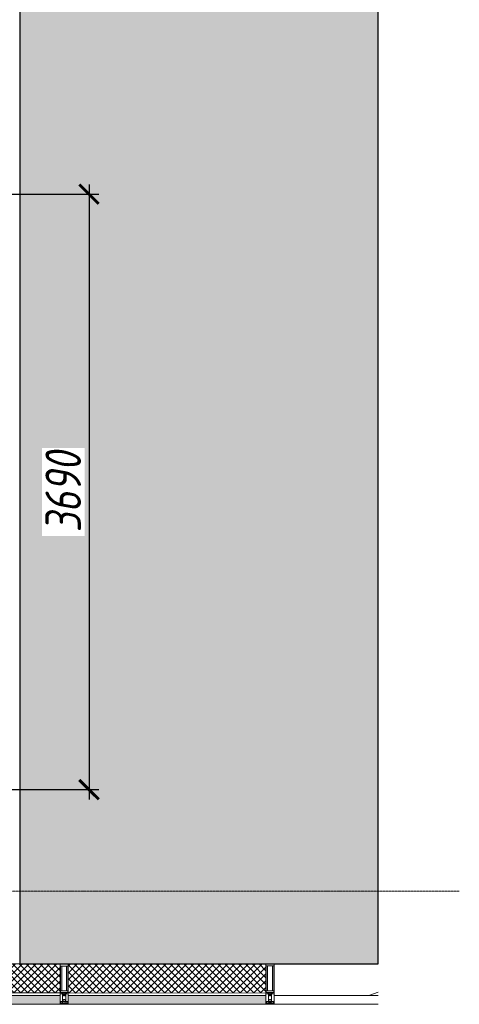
# Model space of a CAD drawing. Header units: millimetres. Extents: x 42571 to 146629, y -34435 to 73146.
# Tile 13 of 94: x 75342 to 78064, y -29514 to -23413. Entities that reach past the tile are written whole.
import ezdxf

# ---------------------------------------------------------------- set-up
doc = ezdxf.new("R2010")
doc.units = ezdxf.units.MM
doc.linetypes.add('-D1d1-15x02', pattern=[19, 15, -2, 0, -2])
doc.layers.get('Defpoints').update_dxf_attribs({"color": 31})
for name, color, linetype, lineweight in [('_0', 7, 'Continuous', 13), ('dim_meb', 7, 'Continuous', 5), ('Импосты витража', 7, 'Continuous', 5), ('Общие ребра', 7, 'Continuous', 5), ('Оси', 7, 'Continuous', 5), ('Отделка 2 _5_', 7, 'Continuous', 5), ('Панели витража', 7, 'Continuous', 5), ('Перекрытия', 7, 'Continuous', 5), ('Стены', 7, 'Continuous', 5), ('Термическая_воздушная прослойка _3_', 7, 'Continuous', 5), ('Элементы узлов', 7, 'Continuous', 5)]:
    doc.layers.add(name, color=color, linetype=linetype, lineweight=lineweight)
doc.styles.add('fl_iso paper', font='isocpeur.ttf', dxfattribs={"width": 0.8, "oblique": 10})
doc.dimstyles.new('In tre 1_75', dxfattribs={"dimtxt": 220, "dimasz": 120, "dimexe": 60, "dimexo": 10, "dimgap": 50, "dimtad": 1, "dimdec": 0, "dimrnd": 5, "dimzin": 0, "dimdsep": 46, "dimtxsty": 'fl_iso paper', "dimblk": 'ARCHTICK', "dimcen": 0, "dimdle": 60, "dimadec": 0, "dimazin": 0, "dimtfac": 1, "dimtdec": 0, "dimtofl": 0, "dimtmove": 1, "dimatfit": 1, "dimfxl": 1, "dimtfill": 1, "dimtolj": 1, "dimtzin": 0, "dimarcsym": 1})
pattern_1 = [(45, (0, 0), (-21.213203, 21.213203), []), (135, (0, 0), (-21.213203, -21.213203), [])]

# ---------------------------------------------------------------- blocks, each defined once
blk = doc.blocks.new('System Panel - A_PAN_Glass-4592605-50_AS_Plan_L01_Маркировочный - зависимый 4')
at = {"layer": 'Панели витража'}
for p, q in [((92.2, 55), (-551.9, 55)), ((-551.9, 55), (-551.9, 0)), ((-551.9, 0), (92.2, 0))]:
    blk.add_line(p, q, dxfattribs=at)
blk = doc.blocks.new('Rectangular Mullion - 50Wx250H-V11-50_AS_Plan_L01_Маркировочный - зависимый 4')
at = {"layer": 'Элементы узлов'}
for p, q in [((-25, 65.2), (-25, 250)), ((-25, 250), (0, 250)), ((25, 250), (0, 250)), ((25, 65.2), (25, 250)), ((-23, 237.3), (0, 237.3)), ((-23, 237.3), (-23, 73.6)), ((-14.9, 84), (-14.9, 237.3)), ((23, 237.3), (0, 237.3)), ((14.9, 84), (14.9, 237.3)), ((23, 237.3), (23, 73.6)), ((-14, 65.2), (-25, 65.2)), ((0, 84), (-23, 84)), ((-0.5, 73.6), (-23, 73.6)), ((-14, 71.3), (-14, 65.2)), ((-10, 71.3), (-14, 71.3)), ((-10, 53), (-10, 71.3)), ((-7, 65.2), (-5.9, 67.3)), ((-7, 65.2), (-7, 54.7)), ((-4.1, 67.3), (-5.9, 67.3)), ((-4.1, 67.3), (-2.9, 65.1)), ((-2.9, 65.1), (-2.9, 54.6)), ((0, 84), (23, 84)), ((0.5, 73.6), (23, 73.6)), ((4.1, 67.3), (2.9, 65.1)), ((2.9, 65.1), (2.9, 54.6)), ((4.1, 67.3), (5.9, 67.3)), ((7, 65.2), (5.9, 67.3)), ((7, 65.2), (7, 54.7)), ((10, 71.3), (14, 71.3)), ((10, 53), (10, 71.3)), ((14, 71.3), (14, 65.2)), ((14, 65.2), (25, 65.2)), ((-23.8, 14.6), (-25, 14.2)), ((-25, 0), (-25, 14.2)), ((-22.3, 17), (-23.8, 17)), ((-23.8, 17), (-23.8, 14.6)), ((-22.5, 10.6), (-23.8, 14.6)), ((-22.5, 10.6), (-23.7, 9.9)), ((-23.7, 1.3), (-23.7, 9.9)), ((-23.7, 1.3), (-11.8, 1.3)), ((-23.2, 10.2), (-22.5, 8)), ((-22.5, 8), (-22.5, 4.5)), ((-21.3, 4.5), (-22.5, 4.5)), ((-22.3, 17), (-22.3, 16)), ((-22.3, 16), (-21.3, 16)), ((-19, 17.6), (-21.3, 16)), ((-21.3, 4.5), (-21.3, 6.5)), ((-21.3, 6.5), (-14.2, 6.5)), ((-18.4, 16.6), (-19, 17.6)), ((-7.4, 16.6), (-18.4, 16.6)), ((-14.2, 6.5), (-14.2, 4.5)), ((-13.2, 4.5), (-14.2, 4.5)), ((-13.2, 4.5), (-12.2, 7.2)), ((-12.7, 7.6), (-11.3, 11.4)), ((-12.7, 7.6), (-11.8, 6.9)), ((-12.2, 9), (-12.2, 14.8)), ((-12.2, 14.8), (0, 14.8)), ((-11.8, 1.3), (-11.8, 6.9)), ((-10.5, 11.2), (-11.3, 11.4)), ((-10.5, 1.5), (-10.5, 11.2)), ((-4.8, 1.5), (-10.5, 1.5)), ((-8.7, 53), (-10, 53)), ((-10, 53), (-10, 17)), ((-10, 17), (-7.5, 17)), ((-8.7, 53), (-7, 54.7)), ((-8.5, 23), (-1.5, 30)), ((-8.5, 18.5), (-8.5, 23)), ((-7.5, 18.5), (-8.5, 18.5)), ((-7.5, 17), (-7.5, 18.5)), ((-7.4, 18), (-7.4, 16.6)), ((-2.6, 18), (-7.4, 18)), ((0, 8), (-4.8, 8)), ((-4.8, 1.5), (-4.8, 8)), ((-1.3, 53), (-2.9, 54.6)), ((-2.6, 18), (-2.6, 16.8)), ((-2.6, 16.8), (0, 16.8)), ((-1.5, 30), (0, 30)), ((0, 53), (-1.3, 53)), ((0, 53), (1.3, 53)), ((1.5, 30), (0, 30)), ((2.6, 16.8), (0, 16.8)), ((0, 14.8), (0, 16.8)), ((0, 14.8), (0, 16.8)), ((12.2, 14.8), (0, 14.8)), ((0, 0), (0, 8)), ((0, 8), (4.8, 8)), ((0, 0), (0, 8)), ((1.3, 53), (2.9, 54.6)), ((8.5, 23), (1.5, 30)), ((2.6, 18), (2.6, 16.8)), ((2.6, 18), (7.4, 18)), ((4.8, 1.5), (4.8, 8)), ((4.8, 1.5), (10.5, 1.5)), ((8.7, 53), (7, 54.7)), ((7.4, 18), (7.4, 16.6)), ((7.4, 16.6), (18.4, 16.6)), ((7.5, 18.5), (8.5, 18.5)), ((7.5, 17), (7.5, 18.5)), ((10, 17), (7.5, 17)), ((8.5, 18.5), (8.5, 23)), ((8.7, 53), (10, 53)), ((10, 53), (10, 17)), ((10.5, 11.2), (11.3, 11.4)), ((10.5, 1.5), (10.5, 11.2)), ((12.7, 7.6), (11.3, 11.4)), ((12.7, 7.6), (11.8, 6.9)), ((11.8, 1.3), (11.8, 6.9)), ((23.7, 1.3), (11.8, 1.3)), ((12.2, 9), (12.2, 14.8)), ((13.2, 4.5), (12.2, 7.2)), ((13.2, 4.5), (14.2, 4.5)), ((21.3, 6.5), (14.2, 6.5)), ((14.2, 6.5), (14.2, 4.5)), ((18.4, 16.6), (19, 17.6)), ((19, 17.6), (21.3, 16)), ((22.3, 16), (21.3, 16)), ((21.3, 4.5), (21.3, 6.5)), ((21.3, 4.5), (22.5, 4.5)), ((22.3, 17), (22.3, 16)), ((22.3, 17), (23.8, 17)), ((22.5, 10.6), (23.8, 14.6)), ((22.5, 10.6), (23.7, 9.9)), ((23.2, 10.2), (22.5, 8)), ((22.5, 8), (22.5, 4.5)), ((23.7, 1.3), (23.7, 9.9)), ((23.8, 17), (23.8, 14.6)), ((23.8, 14.6), (25, 14.2)), ((25, 0), (25, 14.2)), ((-25, 0), (0, 0)), ((25, 0), (0, 0))]:
    blk.add_line(p, q, dxfattribs=at)
for centre, start, end in [((-0.5, 73.1), 360, 90), ((0.5, 73.1), 90, 180)]:
    blk.add_arc(centre, 0.5, start, end, dxfattribs=at)
blk = doc.blocks.new('Rectangular Mullion - R_StandardFrame_50Wx250H-4592602-50_AS_Plan_L01_Маркировочный - зависимый 4')
at = {"layer": 'Импосты витража', "lineweight": 9}
for p, q in [((-25, -250), (-25, 0)), ((-25, 0), (25, 0)), ((25, 0), (25, -250)), ((25, -250), (-25, -250))]:
    blk.add_line(p, q, dxfattribs=at)
blk = doc.blocks.new('Rectangular Mullion - R_StandardFrame_50Wx250H-4592609-50_AS_Plan_L01_Маркировочный - зависимый 4')
at = {"layer": 'Импосты витража', "lineweight": 9}
for p, q in [((0, 0), (-50, 0)), ((-50, 0), (-50, -250)), ((0, -250), (0, 0)), ((-50, -250), (0, -250))]:
    blk.add_line(p, q, dxfattribs=at)
blk = doc.blocks.new('RST_AR_KMN_R22_SLB_FCD_rvt-1-50_AS_Plan_L01_Маркировочный - зависимый 4')
at = {"layer": 'Стены'}
h = blk.add_hatch(dxfattribs=at)
h.set_pattern_fill('FP_13', color=256, style=0, pattern_type=2)
h.set_pattern_definition(pattern_1)
h.paths.add_polyline_path([(82908.7, 32698.3), (84358.7, 32698.4), (84358.7, 32878.4), (82908.7, 32878.3)])
h = blk.add_hatch(dxfattribs=at)
h.set_pattern_fill('FP_13', color=256, style=0, pattern_type=2)
h.set_pattern_definition(pattern_1)
h.paths.add_polyline_path([(84408.7, 32698.3), (85633.7, 32698.4), (85633.7, 32878.4), (84408.7, 32878.3)])
at = {"layer": 'Стены', "true_color": 0xeff9fa}
for points in [[(82908.7, 32628.3), (84358.7, 32628.4), (84358.7, 32683.4), (82908.7, 32683.3)], [(84408.7, 32628.3), (85633.7, 32628.4), (85633.7, 32683.4), (84408.7, 32683.3)]]:
    blk.add_hatch(color=7, dxfattribs=at).paths.add_polyline_path(points)
at = {"layer": 'Общие ребра'}
for p, q in [((84358.7, 32698.4), (82908.7, 32698.3)), ((84358.7, 32683.4), (82908.7, 32683.3)), ((85633.7, 32698.4), (84408.7, 32698.3)), ((85633.7, 32683.4), (84408.7, 32683.3))]:
    blk.add_line(p, q, dxfattribs=at)
at = {"layer": 'Отделка 2 _5_'}
for p, q in [((84358.7, 32628.4), (84358.7, 32683.4)), ((84408.7, 32683.3), (84408.7, 32628.3)), ((85633.7, 32628.4), (85633.7, 32683.4)), ((82908.7, 32628.3), (84358.7, 32628.4)), ((84408.7, 32628.3), (85633.7, 32628.4))]:
    blk.add_line(p, q, dxfattribs=at)
at = {"layer": 'Термическая_воздушная прослойка _3_'}
for p, q in [((84358.7, 32878.4), (82908.7, 32878.3)), ((84358.7, 32698.4), (84358.7, 32878.4)), ((85633.7, 32878.4), (84408.7, 32878.3)), ((84408.7, 32878.3), (84408.7, 32698.3)), ((85633.7, 32698.4), (85633.7, 32878.4)), ((84358.7, 32683.4), (84358.7, 32698.4)), ((84408.7, 32698.3), (84408.7, 32683.3)), ((85633.7, 32683.4), (85633.7, 32698.4))]:
    blk.add_line(p, q, dxfattribs=at)
at = {"layer": 'Импосты витража', "lineweight": 5}
for name, p, rotation in [('Rectangular Mullion - 50Wx250H-V11-50_AS_Plan_L01_Маркировочный - зависимый 4', (84383.7, 32628.3), 0.001808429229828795), ('Rectangular Mullion - R_StandardFrame_50Wx250H-4592609-50_AS_Plan_L01_Маркировочный - зависимый 4', (84358.7, 32628.3), 180.0018084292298), ('Rectangular Mullion - 50Wx250H-V11-50_AS_Plan_L01_Маркировочный - зависимый 4', (85658.7, 32628.4), 0.001808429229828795)]:
    blk.add_blockref(name, p, dxfattribs=dict(at, rotation=rotation))
at = {"layer": 'Импосты витража', "lineweight": 5, "extrusion": (0, 0, -1), "rotation": 179.9981915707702}
blk.add_blockref('Rectangular Mullion - R_StandardFrame_50Wx250H-4592602-50_AS_Plan_L01_Маркировочный - зависимый 4', (-85658.7, 32628.4), dxfattribs=at)
at = {"layer": 'Панели витража', "lineweight": 5, "rotation": 0.001808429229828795}
blk.add_blockref('System Panel - A_PAN_Glass-4592605-50_AS_Plan_L01_Маркировочный - зависимый 4', (86235.6, 32628.4), dxfattribs=at)
blk = doc.blocks.new('A$Cdea34fad')
at = {"layer": 'Оси', "linetype": '-D1d1-15x02'}
blk.add_line((35493.8, 6641.6), (800, 6641.6), dxfattribs=at)
at = {"layer": 'Перекрытия'}
for p, q in [((32771.6, 12041.6), (32771.6, 18121.6)), ((32771.6, 18121.6), (32771.6, 6191.6)), ((32771.6, 11041.6), (32771.6, 12041.6)), ((32771.6, 6191.6), (32771.6, 11041.6)), ((34990.7, 6191.6), (30123.6, 6191.6)), ((33521.6, 6191.6), (31021.6, 6191.6)), ((31021.6, 6191.6), (33521.6, 6191.6)), ((34990.7, 6191.6), (32771.6, 6191.6)), ((32771.6, 6191.6), (34990.7, 6191.6)), ((32771.6, 6191.6), (34990.7, 6191.6)), ((34990.7, 6015.9), (34933.7, 5996.6)), ((34933.7, 5996.6), (34990.7, 6015.9))]:
    blk.add_line(p, q, dxfattribs=at)
at = {"layer": 'Стены'}
for p, q in [((34990.7, 6192.4), (24271.6, 6192.4)), ((24271.6, 6191.6), (34990.7, 6191.6))]:
    blk.add_line(p, q, dxfattribs=at)
at = {"lineweight": 5}
blk.add_blockref('RST_AR_KMN_R22_SLB_FCD_rvt-1-50_AS_Plan_L01_Маркировочный - зависимый 4', (-51337.1, -26686.7), dxfattribs=at)
blk = doc.blocks.new('_ArchTick')
at = {"color": 0, "linetype": 'ByBlock', "lineweight": 9, "const_width": 0.15}
blk.add_lwpolyline([(-0.5, -0.5), (0.5, 0.5)], dxfattribs=at)
blk = doc.blocks.new('*D2031')
at = {"layer": 'Defpoints', "color": 0, "transparency": 16777216}
for p in [(75062.1, -24494.4), (75062.2, -28184.4), (75771.5, -28184.4)]:
    blk.add_point(p, dxfattribs=at)
at = {"layer": 'dim_meb', "color": 0, "lineweight": -2, "transparency": 16777216}
for p, q in [((75771.5, -24434.4), (75771.5, -28244.4)), ((75072.1, -24494.4), (75831.5, -24494.4)), ((75072.2, -28184.4), (75831.5, -28184.4))]:
    blk.add_line(p, q, dxfattribs=at)
at = {"layer": 'dim_meb', "color": 0, "lineweight": -2, "transparency": 16777216, "xscale": 120, "yscale": 120, "zscale": 120}
for p, rotation in [((75771.5, -24494.4), 90), ((75771.5, -28184.4), 270)]:
    blk.add_blockref('_ArchTick', p, dxfattribs=dict(at, rotation=rotation))
at = {"layer": 'dim_meb', "color": 0, "transparency": 16777216, "insert": (75611.5, -26339.4), "char_height": 220, "attachment_point": 5, "rotation": 90, "style": 'fl_iso paper', "bg_fill": 3, "box_fill_scale": 1.1, "bg_fill_color": 256, "bg_fill_true_color": 13158600, "bg_fill_transparency": 0}
blk.add_mtext('\\A1;3690', dxfattribs=at)

msp = doc.modelspace()

# ---------------------------------------------------------------- hatches: boundary and pattern name
at = {"layer": '_0', "transparency": 33554534}
h = msp.add_hatch(color=252, dxfattribs=at)
h.dxf.hatch_style = 1
h.paths.add_polyline_path([(77561.3, -3046.7), (75340.3, -3797.6), (75342.1, -29263.6), (77561.3, -29263.6), (77561.3, -16248.6), (77211.3, -16161.1), (77911.3, -15986.1), (77561.3, -15898.6)])

# ---------------------------------------------------------------- linework, layer by layer
at = {"layer": 'Defpoints', "linetype": 'ByBlock'}
msp.add_lwpolyline([(77561.3, -3046.7), (75340.3, -3797.6), (75342.1, -29263.6), (77561.3, -29263.6), (77561.3, -16248.6), (77211.3, -16161.1), (77911.3, -15986.1), (77561.3, -15898.6)], close=True, dxfattribs=at)

# ---------------------------------------------------------------- block references
at = {"layer": 'Стены', "linetype": 'ByBlock'}
msp.add_blockref('A$Cdea34fad', (42570.5, -35456), dxfattribs=at)

# ---------------------------------------------------------------- next in the draw order: dimensions: what is measured, and where the dimension line sits
at = {"layer": 'dim_meb'}
dim = msp.add_linear_dim(base=(75771.5, -28184.4), p1=(75062.1, -24494.4), p2=(75062.2, -28184.4), angle=90, dimstyle='In tre 1_75', dxfattribs=at)
dim.commit()
dim.dimension.update_dxf_attribs({"geometry": '*D2031', "text_midpoint": (75611.5, -26339.4)})

doc.saveas('drawing.dxf')
